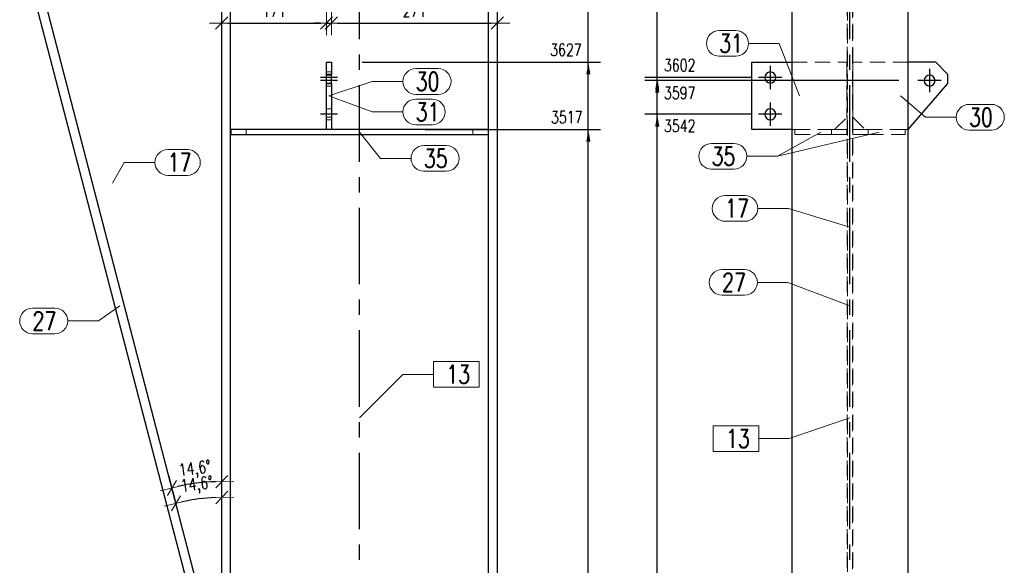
# Model space of a CAD drawing. Header units: millimetres. Extents: x 3515 to 4529, y 13642 to 14292.
# Tile 46 of 96: x 3939 to 4099, y 13827 to 13916. Entities that reach past the tile are written whole.
import ezdxf

# ---------------------------------------------------------------- set-up
doc = ezdxf.new("R2010")
doc.units = ezdxf.units.MM
doc.header["$LTSCALE"] = 10
doc.linetypes.add('HIDDEN', pattern=[0.375, 0.25, -0.125])
doc.linetypes.add('MITTE', pattern=[2, 1.25, -0.25, 0.25, -0.25])
doc.layers.get('Defpoints').update_dxf_attribs({"color": 1})
for name, color, linetype, lineweight in [('PS_DIM', 4, 'Continuous', 13), ('PS_Hidden', 2, 'HIDDEN', 9), ('PS_Pos', 1, 'Continuous', 15), ('PS_SOLID', 7, 'Continuous', 30)]:
    doc.layers.add(name, color=color, linetype=linetype, lineweight=lineweight)
doc.layers.add('PS_MID', color=5, linetype='MITTE')
doc.layers.add('PS_SHAPE', color=3, linetype='Continuous')
doc.styles.add('simplex', font='simplex.shx', dxfattribs={"width": 0.75})
doc.dimstyles.new('1_10_GŁ_DS1-LS10', dxfattribs={"dimtxt": 2, "dimasz": 2, "dimexe": 2, "dimexo": 5, "dimgap": 1, "dimtad": 1, "dimjust": 4, "dimdec": 0, "dimlfac": 10, "dimtxsty": 'simplex', "dimblk1": 'NONE', "dimsah": 1, "dimcen": 2, "dimclrd": 256, "dimclre": 256, "dimclrt": 3, "dimadec": 1, "dimazin": 0, "dimtfac": 1, "dimtdec": 0, "dimtmove": 2, "dimatfit": 3, "dimfxl": 1, "dimarcsym": 0})
doc.dimstyles.new('1_10_PRZ', dxfattribs={"dimtxt": 2, "dimasz": 1, "dimexe": 2, "dimexo": 5, "dimgap": 1, "dimtad": 1, "dimdec": 0, "dimlfac": 10, "dimtxsty": 'simplex', "dimblk": 'dimznak', "dimcen": 2, "dimse1": 1, "dimse2": 1, "dimclrt": 3, "dimadec": 1, "dimazin": 0, "dimtfac": 1, "dimtdec": 0, "dimtix": 1, "dimtmove": 2, "dimatfit": 3, "dimldrblk": 'dim-grot', "dimfxl": 1, "dimarcsym": 0})

# ---------------------------------------------------------------- blocks, each defined once
blk = doc.blocks.new('dimznak')
at = {"color": 0}
for points in [[(0, 2), (0, -2)], [(-2, 0), (2, 0)]]:
    blk.add_lwpolyline(points, dxfattribs=at)
at = {"color": 2}
blk.add_lwpolyline([(1, 1), (-1, -1)], dxfattribs=at)
blk = doc.blocks.new('*D39')
at = {"layer": 'Defpoints', "color": 0, "transparency": 16777216}
for p in [(3988.78, 13915.76), (3988.78, 13909.37), (3971.68, 13906.63)]:
    blk.add_point(p, dxfattribs=at)
at = {"layer": 'PS_DIM', "color": 0, "lineweight": -2, "transparency": 16777216}
blk.add_line((3972.68, 13915.76), (3987.78, 13915.76), dxfattribs=at)
at = {"layer": 'PS_DIM', "color": 0, "lineweight": -2, "transparency": 16777216, "rotation": 180}
blk.add_blockref('dimznak', (3971.68, 13915.76), dxfattribs=at)
at = {"layer": 'PS_DIM', "color": 0, "lineweight": -2, "transparency": 16777216}
blk.add_blockref('dimznak', (3988.78, 13915.76), dxfattribs=at)
at = {"layer": 'PS_DIM', "color": 3, "transparency": 16777216, "insert": (3980.23, 13917.76), "char_height": 2, "attachment_point": 5, "style": 'simplex'}
blk.add_mtext('171', dxfattribs=at)
blk = doc.blocks.new('dim-grot')
blk.add_hatch(color=256).paths.add_polyline_path([(0, 0), (-2, 0.5), (-2, -0.5)])
blk.add_lwpolyline([(0, 0), (-2, 0.5), (-2, -0.5), (0, 0)])
blk = doc.blocks.new('*D40')
at = {"layer": 'Defpoints', "color": 0, "transparency": 16777216}
for p in [(3989.58, 13915.76), (3988.78, 13909.37), (3989.58, 13909.37)]:
    blk.add_point(p, dxfattribs=at)
at = {"layer": 'PS_DIM', "color": 0, "lineweight": -2, "transparency": 16777216}
for p, q in [((3987.78, 13915.76), (3986.78, 13915.76)), ((3988.78, 13915.76), (3989.58, 13915.76)), ((3990.58, 13915.76), (3991.58, 13915.76))]:
    blk.add_line(p, q, dxfattribs=at)
blk.add_blockref('dimznak', (3988.78, 13915.76), dxfattribs=at)
at = {"layer": 'PS_DIM', "color": 0, "lineweight": -2, "transparency": 16777216, "rotation": 180}
blk.add_blockref('dimznak', (3989.58, 13915.76), dxfattribs=at)
at = {"layer": 'PS_DIM', "color": 3, "transparency": 16777216, "insert": (3989.18, 13919.46), "char_height": 2, "attachment_point": 5, "style": 'simplex'}
blk.add_mtext('8', dxfattribs=at)
blk = doc.blocks.new('*D41')
at = {"layer": 'Defpoints', "color": 0, "transparency": 16777216}
for p in [(4016.68, 13915.76), (4016.68, 13912.79), (3989.58, 13909.37)]:
    blk.add_point(p, dxfattribs=at)
at = {"layer": 'PS_DIM', "color": 0, "lineweight": -2, "transparency": 16777216}
blk.add_line((3990.58, 13915.76), (4015.68, 13915.76), dxfattribs=at)
at = {"layer": 'PS_DIM', "color": 0, "lineweight": -2, "transparency": 16777216, "rotation": 180}
blk.add_blockref('dimznak', (3989.58, 13915.76), dxfattribs=at)
at = {"layer": 'PS_DIM', "color": 0, "lineweight": -2, "transparency": 16777216}
blk.add_blockref('dimznak', (4016.68, 13915.76), dxfattribs=at)
at = {"layer": 'PS_DIM', "color": 3, "transparency": 16777216, "insert": (4003.13, 13917.76), "char_height": 2, "attachment_point": 5, "style": 'simplex'}
blk.add_mtext('271', dxfattribs=at)
blk = doc.blocks.new('*D50')
at = {"layer": 'Defpoints', "color": 0, "transparency": 16777216}
for p in [(4015.94, 13987.18), (3971.68, 13947.4), (3962.29, 13932.38), (3940.08, 13918.99), (3971.68, 13793.12)]:
    blk.add_point(p, dxfattribs=at)
at = {"layer": 'PS_DIM', "color": 0, "lineweight": -2, "transparency": 16777216}
blk.add_arc((3971.68, 13947.4), 17.71, 225.1889, 266.7651, dxfattribs=at)
for p, rotation in [((3958.51, 13935.56), 133.5714248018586), ((3971.68, 13929.68), 358.3825738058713)]:
    blk.add_blockref('dimznak', p, dxfattribs=dict(at, rotation=rotation))
at = {"layer": 'PS_DIM', "color": 3, "transparency": 16777216, "insert": (3965.36, 13933.22), "char_height": 2, "attachment_point": 5, "rotation": 335.977, "style": 'simplex'}
blk.add_mtext('48,0°', dxfattribs=at)
blk = doc.blocks.new('*D51')
at = {"layer": 'Defpoints', "color": 0, "transparency": 16777216}
for p in [(3971.68, 13947.4), (3942.58, 13920.35), (3968.95, 13840.78), (3968.93, 13819.23), (3971.68, 13793.12)]:
    blk.add_point(p, dxfattribs=at)
at = {"layer": 'PS_DIM', "color": 0, "lineweight": -2, "transparency": 16777216}
blk.add_arc((3971.68, 13808.67), 32.23, 91.7777, 102.8268, dxfattribs=at)
for p, rotation in [((3971.68, 13840.9), 0.88886466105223), ((3963.56, 13839.86), 193.7156369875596)]:
    blk.add_blockref('dimznak', p, dxfattribs=dict(at, rotation=rotation))
at = {"layer": 'PS_DIM', "color": 3, "transparency": 16777216, "insert": (3967.31, 13842.81), "char_height": 2, "attachment_point": 5, "rotation": 7.3023, "style": 'simplex'}
blk.add_mtext('14,6°', dxfattribs=at)
blk = doc.blocks.new('*D69')
at = {"layer": 'Defpoints', "color": 0, "transparency": 16777216}
for p in [(4016.68, 13987.85), (4016.68, 13969.42), (4023.68, 13968.67), (4019.8, 13963.55), (4016.68, 13778.12)]:
    blk.add_point(p, dxfattribs=at)
at = {"layer": 'PS_DIM', "color": 0, "lineweight": -2, "transparency": 16777216}
blk.add_arc((4016.68, 13969.42), 6.65, 278.626, 345.282, dxfattribs=at)
for p, rotation in [((4023.29, 13968.72), 79.59501626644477), ((4016.68, 13962.77), 184.3129809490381)]:
    blk.add_blockref('dimznak', p, dxfattribs=dict(at, rotation=rotation))
at = {"layer": 'PS_DIM', "color": 3, "transparency": 16777216, "insert": (4019.66, 13966.11), "char_height": 2, "attachment_point": 5, "rotation": 41.954, "style": 'simplex'}
blk.add_mtext('83,9°', dxfattribs=at)
blk = doc.blocks.new('*D96')
at = {"layer": 'Defpoints', "color": 0, "transparency": 16777216}
for p in [(3971.68, 13947.4), (3942.58, 13920.35), (3969.17, 13838.2), (3968.93, 13819.23), (3971.68, 13793.12)]:
    blk.add_point(p, dxfattribs=at)
at = {"layer": 'PS_DIM', "color": 0, "lineweight": -2, "transparency": 16777216}
blk.add_arc((3971.68, 13808.67), 29.64, 91.9328, 102.6717, dxfattribs=at)
for p, rotation in [((3964.21, 13837.35), 193.6380783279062), ((3971.68, 13838.31), 0.966423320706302)]:
    blk.add_blockref('dimznak', p, dxfattribs=dict(at, rotation=rotation))
at = {"layer": 'PS_DIM', "color": 3, "transparency": 16777216, "insert": (3967.64, 13840.24), "char_height": 2, "attachment_point": 5, "rotation": 7.3023, "style": 'simplex'}
blk.add_mtext('14,6°', dxfattribs=at)
blk = doc.blocks.new('*D97')
at = {"layer": 'Defpoints', "color": 0, "transparency": 16777216}
for p in [(4015.94, 13987.18), (3971.68, 13947.4), (3962.03, 13931.97), (3940.08, 13918.99), (3971.68, 13793.12)]:
    blk.add_point(p, dxfattribs=at)
at = {"layer": 'PS_DIM', "color": 0, "lineweight": -2, "transparency": 16777216}
blk.add_arc((3971.68, 13947.4), 18.2, 225.1032, 266.8508, dxfattribs=at)
for p, rotation in [((3958.15, 13935.23), 133.5286171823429), ((3971.68, 13929.2), 358.4253814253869)]:
    blk.add_blockref('dimznak', p, dxfattribs=dict(at, rotation=rotation))
at = {"layer": 'PS_DIM', "color": 3, "transparency": 16777216, "insert": (3965.17, 13932.78), "char_height": 2, "attachment_point": 5, "rotation": 335.977, "style": 'simplex'}
blk.add_mtext('48,0°', dxfattribs=at)
blk = doc.blocks.new('*D120')
at = {"layer": 'Defpoints', "color": 0, "transparency": 16777216}
for p in [(3999.88, 13898.37), (4031.51, 13898.37), (4016.68, 13714.81)]:
    blk.add_point(p, dxfattribs=at)
at = {"layer": 'PS_DIM', "lineweight": -2, "transparency": 16777216}
for p, q in [((4004.88, 13898.37), (4033.51, 13898.37)), ((4031.51, 13714.81), (4031.51, 13896.37)), ((4021.68, 13714.81), (4033.51, 13714.81))]:
    blk.add_line(p, q, dxfattribs=at)
at = {"layer": 'PS_DIM', "transparency": 16777216}
blk.add_solid([(4031.18, 13896.37), (4031.85, 13896.37), (4031.51, 13898.37)], dxfattribs=at)
at = {"layer": 'PS_DIM', "color": 3, "transparency": 16777216, "insert": (4027.99, 13900.39), "char_height": 2, "attachment_point": 5, "rotation": 0.0573, "style": 'simplex'}
blk.add_mtext('3517', dxfattribs=at)
blk = doc.blocks.new('_None')
blk = doc.blocks.new('*D121')
at = {"layer": 'Defpoints', "color": 0, "transparency": 16777216}
for p in [(3989.58, 13909.37), (4031.51, 13909.37), (4016.68, 13714.81)]:
    blk.add_point(p, dxfattribs=at)
at = {"layer": 'PS_DIM', "lineweight": -2, "transparency": 16777216}
for p, q in [((3994.58, 13909.37), (4033.51, 13909.37)), ((4031.51, 13714.81), (4031.51, 13907.37)), ((4021.68, 13714.81), (4033.51, 13714.81))]:
    blk.add_line(p, q, dxfattribs=at)
at = {"layer": 'PS_DIM', "transparency": 16777216}
blk.add_solid([(4031.18, 13907.37), (4031.85, 13907.37), (4031.51, 13909.37)], dxfattribs=at)
at = {"layer": 'PS_DIM', "color": 3, "transparency": 16777216, "insert": (4027.85, 13911.39), "char_height": 2, "attachment_point": 5, "rotation": 0.0573, "style": 'simplex'}
blk.add_mtext('3627', dxfattribs=at)
blk = doc.blocks.new('*D122')
at = {"layer": 'Defpoints', "color": 0, "transparency": 16777216}
for p in [(4016.68, 13987.52), (4031.51, 13987.52), (4016.68, 13714.81)]:
    blk.add_point(p, dxfattribs=at)
at = {"layer": 'PS_DIM', "lineweight": -2, "transparency": 16777216}
for p, q in [((4021.68, 13987.52), (4033.51, 13987.52)), ((4031.51, 13714.81), (4031.51, 13985.52)), ((4021.68, 13714.81), (4033.51, 13714.81))]:
    blk.add_line(p, q, dxfattribs=at)
at = {"layer": 'PS_DIM', "transparency": 16777216}
blk.add_solid([(4031.18, 13985.52), (4031.85, 13985.52), (4031.51, 13987.52)], dxfattribs=at)
at = {"layer": 'PS_DIM', "color": 3, "transparency": 16777216, "insert": (4027.89, 13985.58), "char_height": 2, "attachment_point": 5, "rotation": 0.0573, "style": 'simplex'}
blk.add_mtext('4409', dxfattribs=at)
blk = doc.blocks.new('*D123')
at = {"layer": 'Defpoints', "color": 0, "transparency": 16777216}
for p in [(4016.68, 13987.85), (4031.51, 13987.85), (4016.68, 13714.81)]:
    blk.add_point(p, dxfattribs=at)
at = {"layer": 'PS_DIM', "lineweight": -2, "transparency": 16777216}
for p, q in [((4021.68, 13987.85), (4033.51, 13987.85)), ((4031.51, 13714.81), (4031.51, 13985.85)), ((4021.68, 13714.81), (4033.51, 13714.81))]:
    blk.add_line(p, q, dxfattribs=at)
at = {"layer": 'PS_DIM', "transparency": 16777216}
blk.add_solid([(4031.18, 13985.85), (4031.85, 13985.85), (4031.51, 13987.85)], dxfattribs=at)
at = {"layer": 'PS_DIM', "color": 3, "transparency": 16777216, "insert": (4036.61, 13987.76), "char_height": 2, "attachment_point": 5, "rotation": 0.0573, "style": 'simplex'}
blk.add_mtext('4412', dxfattribs=at)
blk = doc.blocks.new('*D124')
at = {"layer": 'Defpoints', "color": 0, "transparency": 16777216}
for p in [(4014.6, 13988.67), (4031.51, 13988.67), (4016.68, 13714.81)]:
    blk.add_point(p, dxfattribs=at)
at = {"layer": 'PS_DIM', "lineweight": -2, "transparency": 16777216}
for p, q in [((4019.6, 13988.67), (4033.51, 13988.67)), ((4031.51, 13714.81), (4031.51, 13986.67)), ((4021.68, 13714.81), (4033.51, 13714.81))]:
    blk.add_line(p, q, dxfattribs=at)
at = {"layer": 'PS_DIM', "transparency": 16777216}
blk.add_solid([(4031.18, 13986.67), (4031.85, 13986.67), (4031.51, 13988.67)], dxfattribs=at)
at = {"layer": 'PS_DIM', "color": 3, "transparency": 16777216, "insert": (4027.85, 13990.69), "char_height": 2, "attachment_point": 5, "rotation": 0.0573, "style": 'simplex'}
blk.add_mtext('4420', dxfattribs=at)
blk = doc.blocks.new('*D131')
at = {"layer": 'Defpoints', "color": 0, "transparency": 16777216}
for p in [(4042.75, 13900.87), (4063.1, 13900.87), (4083.7, 13714.81)]:
    blk.add_point(p, dxfattribs=at)
at = {"layer": 'PS_DIM', "lineweight": -2, "transparency": 16777216}
for p, q in [((4058.1, 13900.87), (4040.75, 13900.87)), ((4042.75, 13714.81), (4042.75, 13898.87)), ((4078.7, 13714.81), (4040.75, 13714.81))]:
    blk.add_line(p, q, dxfattribs=at)
at = {"layer": 'PS_DIM', "transparency": 16777216}
blk.add_solid([(4042.42, 13898.87), (4043.09, 13898.87), (4042.75, 13900.87)], dxfattribs=at)
at = {"layer": 'PS_DIM', "color": 3, "transparency": 16777216, "insert": (4046.42, 13898.98), "char_height": 2, "attachment_point": 5, "rotation": 0.0573, "style": 'simplex'}
blk.add_mtext('3542', dxfattribs=at)
blk = doc.blocks.new('*D132')
at = {"layer": 'Defpoints', "color": 0, "transparency": 16777216}
for p in [(4042.75, 13906.37), (4087.2, 13906.37), (4083.7, 13714.81)]:
    blk.add_point(p, dxfattribs=at)
at = {"layer": 'PS_DIM', "lineweight": -2, "transparency": 16777216}
for p, q in [((4082.2, 13906.37), (4040.75, 13906.37)), ((4042.75, 13714.81), (4042.75, 13904.37)), ((4078.7, 13714.81), (4040.75, 13714.81))]:
    blk.add_line(p, q, dxfattribs=at)
at = {"layer": 'PS_DIM', "transparency": 16777216}
blk.add_solid([(4042.42, 13904.37), (4043.09, 13904.37), (4042.75, 13906.37)], dxfattribs=at)
at = {"layer": 'PS_DIM', "color": 3, "transparency": 16777216, "insert": (4046.42, 13904.35), "char_height": 2, "attachment_point": 5, "rotation": 0.0573, "style": 'simplex'}
blk.add_mtext('3597', dxfattribs=at)
blk = doc.blocks.new('*D133')
at = {"layer": 'Defpoints', "color": 0, "transparency": 16777216}
for p in [(4042.75, 13906.87), (4063.1, 13906.87), (4083.7, 13714.81)]:
    blk.add_point(p, dxfattribs=at)
at = {"layer": 'PS_DIM', "lineweight": -2, "transparency": 16777216}
for p, q in [((4058.1, 13906.87), (4040.75, 13906.87)), ((4042.75, 13714.81), (4042.75, 13904.87)), ((4078.7, 13714.81), (4040.75, 13714.81))]:
    blk.add_line(p, q, dxfattribs=at)
at = {"layer": 'PS_DIM', "transparency": 16777216}
blk.add_solid([(4042.42, 13904.87), (4043.09, 13904.87), (4042.75, 13906.87)], dxfattribs=at)
at = {"layer": 'PS_DIM', "color": 3, "transparency": 16777216, "insert": (4046.42, 13908.89), "char_height": 2, "attachment_point": 5, "rotation": 0.0573, "style": 'simplex'}
blk.add_mtext('3602', dxfattribs=at)
blk = doc.blocks.new('*D134')
at = {"layer": 'Defpoints', "color": 0, "transparency": 16777216}
for p in [(4042.75, 13988.67), (4085.2, 13988.67), (4083.7, 13714.81)]:
    blk.add_point(p, dxfattribs=at)
at = {"layer": 'PS_DIM', "lineweight": -2, "transparency": 16777216}
for p, q in [((4080.2, 13988.67), (4040.75, 13988.67)), ((4042.75, 13714.81), (4042.75, 13986.67)), ((4078.7, 13714.81), (4040.75, 13714.81))]:
    blk.add_line(p, q, dxfattribs=at)
at = {"layer": 'PS_DIM', "transparency": 16777216}
blk.add_solid([(4042.42, 13986.67), (4043.09, 13986.67), (4042.75, 13988.67)], dxfattribs=at)
at = {"layer": 'PS_DIM', "color": 3, "transparency": 16777216, "insert": (4046.42, 13990.69), "char_height": 2, "attachment_point": 5, "rotation": 0.0573, "style": 'simplex'}
blk.add_mtext('4420', dxfattribs=at)
blk = doc.blocks.new('*X345')
at = {"layer": 'PS_Hidden', "color": 2, "linetype": 'HIDDEN'}
for p, q in [((3988.78, 13907.77), (3989.58, 13907.77)), ((3988.78, 13907.27), (3989.58, 13907.27)), ((3988.78, 13905.97), (3989.58, 13905.97)), ((3988.78, 13905.47), (3989.58, 13905.47)), ((3988.78, 13901.77), (3989.58, 13901.77)), ((3989.58, 13900.37), (3988.78, 13900.37)), ((3988.78, 13899.97), (3989.58, 13899.97)), ((3975.68, 13897.57), (3975.68, 13898.37)), ((4012.68, 13898.37), (4012.68, 13897.57))]:
    blk.add_line(p, q, dxfattribs=at)
at = {"layer": 'PS_MID', "color": 5, "linetype": 'MITTE'}
for p, q in [((3994.18, 13793.12), (3994.18, 13992.85)), ((3990.58, 13906.87), (3987.78, 13906.87)), ((3990.58, 13906.37), (3987.78, 13906.37)), ((3990.58, 13900.87), (3987.78, 13900.87))]:
    blk.add_line(p, q, dxfattribs=at)
at = {"layer": 'PS_SOLID', "color": 7, "linetype": 'Continuous'}
for p, q in [((4016.68, 13793.12), (4016.68, 13987.85)), ((4015.22, 13793.12), (4015.22, 13986.54)), ((3971.68, 13793.12), (3971.68, 13947.4)), ((3973.14, 13793.12), (3973.14, 13948.71)), ((3967.48, 13818.85), (3941.14, 13919.94)), ((3968.93, 13819.23), (3942.58, 13920.35)), ((3988.78, 13909.37), (3989.58, 13909.37)), ((3988.78, 13907.37), (3988.78, 13909.37)), ((3989.58, 13909.37), (3989.58, 13907.37)), ((3989.58, 13907.37), (3988.78, 13907.37)), ((3988.78, 13905.87), (3988.78, 13907.37)), ((3989.58, 13905.87), (3989.58, 13907.37)), ((3988.78, 13898.37), (3988.78, 13905.87)), ((3988.78, 13905.87), (3989.58, 13905.87)), ((3989.58, 13905.87), (3989.58, 13898.37)), ((3973.18, 13898.37), (3973.18, 13897.57)), ((3988.78, 13898.37), (3973.18, 13898.37)), ((3973.18, 13897.57), (4015.18, 13897.57)), ((3989.58, 13898.37), (3988.78, 13898.37)), ((4015.18, 13898.37), (3989.58, 13898.37)), ((4015.18, 13898.37), (4015.18, 13897.57))]:
    blk.add_line(p, q, dxfattribs=at)
blk = doc.blocks.new('*X346')
at = {"color": 1}
for p, q in [((4013.67, 13860.5), (4006.25, 13860.5)), ((4006.25, 13860.5), (4006.25, 13856.3)), ((4013.67, 13856.3), (4013.67, 13860.5)), ((3994.18, 13851.33), (4001.25, 13858.4)), ((4001.25, 13858.4), (4006.25, 13858.4)), ((4006.25, 13856.3), (4013.67, 13856.3))]:
    blk.add_line(p, q, dxfattribs=at)
at = {"color": 30, "style": 'simplex', "width": 0.75}
blk.add_text('13', height=3, dxfattribs=at).set_placement((4008.35, 13856.9))
blk = doc.blocks.new('*X350')
at = {"color": 1}
for p, q in [((3940.81, 13869.23), (3944.45, 13869.23)), ((3955.03, 13869.6), (3951.55, 13867.13)), ((3946.55, 13867.13), (3951.55, 13867.13)), ((3940.81, 13865.03), (3944.45, 13865.03))]:
    blk.add_line(p, q, dxfattribs=at)
for centre, start, end in [((3940.81, 13867.13), 90, 270), ((3944.45, 13867.13), 270, 90)]:
    blk.add_arc(centre, 2.1, start, end, dxfattribs=at)
at = {"color": 2, "style": 'simplex', "width": 0.75}
blk.add_text('27', height=3, dxfattribs=at).set_placement((3940.81, 13865.63))
blk = doc.blocks.new('*X356')
at = {"color": 1}
for p, q in [((3989.18, 13903.87), (3996.25, 13901.25)), ((4003.35, 13903.35), (4006.03, 13903.35)), ((3996.25, 13901.25), (4001.25, 13901.25)), ((4003.35, 13899.15), (4006.03, 13899.15))]:
    blk.add_line(p, q, dxfattribs=at)
for centre, start, end in [((4003.35, 13901.25), 90, 270), ((4006.03, 13901.25), 270, 90)]:
    blk.add_arc(centre, 2.1, start, end, dxfattribs=at)
at = {"color": 2, "style": 'simplex', "width": 0.75}
blk.add_text('31', height=3, dxfattribs=at).set_placement((4003.35, 13899.75))
blk = doc.blocks.new('*X357')
at = {"color": 1}
for p, q in [((4003.35, 13908.32), (4007, 13908.32)), ((3989.18, 13903.87), (3996.25, 13906.22)), ((3996.25, 13906.22), (4001.25, 13906.22)), ((4003.35, 13904.12), (4007, 13904.12))]:
    blk.add_line(p, q, dxfattribs=at)
for centre, start, end in [((4003.35, 13906.22), 90, 270), ((4007, 13906.22), 270, 90)]:
    blk.add_arc(centre, 2.1, start, end, dxfattribs=at)
at = {"color": 2, "style": 'simplex', "width": 0.75}
blk.add_text('30', height=3, dxfattribs=at).set_placement((4003.35, 13904.72))
blk = doc.blocks.new('*X358')
at = {"color": 1}
for p, q in [((3994.18, 13897.97), (3997.58, 13893.67)), ((4004.68, 13895.77), (4008.32, 13895.77)), ((3997.58, 13893.67), (4002.58, 13893.67)), ((4004.68, 13891.57), (4008.32, 13891.57))]:
    blk.add_line(p, q, dxfattribs=at)
for centre, start, end in [((4004.68, 13893.67), 90, 270), ((4008.32, 13893.67), 270, 90)]:
    blk.add_arc(centre, 2.1, start, end, dxfattribs=at)
at = {"color": 2, "style": 'simplex', "width": 0.75}
blk.add_text('35', height=3, dxfattribs=at).set_placement((4004.68, 13892.17))
blk = doc.blocks.new('*X359')
at = {"color": 1}
for p, q in [((3994.18, 13897.97), (3997.58, 13893.67)), ((4004.68, 13895.77), (4008.32, 13895.77)), ((3997.58, 13893.67), (4002.58, 13893.67)), ((4004.68, 13891.57), (4008.32, 13891.57))]:
    blk.add_line(p, q, dxfattribs=at)
for centre, start, end in [((4004.68, 13893.67), 90, 270), ((4008.32, 13893.67), 270, 90)]:
    blk.add_arc(centre, 2.1, start, end, dxfattribs=at)
at = {"color": 2, "style": 'simplex', "width": 0.75}
blk.add_text('35', height=3, dxfattribs=at).set_placement((4004.68, 13892.17))
blk = doc.blocks.new('*X360')
at = {"color": 1}
for p, q in [((3962.88, 13895.1), (3966.09, 13895.1)), ((3953.86, 13889.61), (3955.78, 13893)), ((3955.78, 13893), (3960.78, 13893)), ((3962.88, 13890.9), (3966.09, 13890.9))]:
    blk.add_line(p, q, dxfattribs=at)
for centre, start, end in [((3962.88, 13893), 90, 270), ((3966.09, 13893), 270, 90)]:
    blk.add_arc(centre, 2.1, start, end, dxfattribs=at)
at = {"color": 2, "style": 'simplex', "width": 0.75}
blk.add_text('17', height=3, dxfattribs=at).set_placement((3962.88, 13891.5))
blk = doc.blocks.new('*X361')
at = {"layer": 'PS_Hidden', "color": 2, "linetype": 'HIDDEN'}
for p, q in [((4073.73, 13793.12), (4073.73, 13948.71)), ((4074.67, 13793.12), (4074.67, 13948.71)), ((4073.8, 13918.65), (4073.8, 13819.12)), ((4074.6, 13819.12), (4074.6, 13918.65)), ((4064.7, 13909.37), (4073.7, 13909.37)), ((4073.7, 13909.37), (4073.7, 13900.37)), ((4074.7, 13909.37), (4074.7, 13900.37)), ((4083.7, 13909.37), (4074.7, 13909.37)), ((4071.7, 13898.37), (4073.7, 13900.37)), ((4074.7, 13900.37), (4076.7, 13898.37)), ((4065.2, 13898.37), (4064.7, 13898.37)), ((4065.2, 13898.37), (4071.2, 13898.37)), ((4065.2, 13898.37), (4065.2, 13897.57)), ((4065.2, 13897.57), (4071.2, 13897.57)), ((4071.2, 13897.57), (4071.2, 13898.37)), ((4071.2, 13898.37), (4073.7, 13898.37)), ((4073.7, 13897.57), (4071.2, 13897.57)), ((4073.7, 13898.37), (4073.7, 13897.57)), ((4074.7, 13897.57), (4074.7, 13898.37)), ((4074.7, 13898.37), (4077.2, 13898.37)), ((4077.2, 13897.57), (4074.7, 13897.57)), ((4077.2, 13898.37), (4077.2, 13897.57)), ((4083.2, 13898.37), (4077.2, 13898.37)), ((4077.2, 13897.57), (4083.2, 13897.57)), ((4083.2, 13898.37), (4083.2, 13897.57)), ((4083.2, 13898.37), (4083.7, 13898.37))]:
    blk.add_line(p, q, dxfattribs=at)
at = {"layer": 'PS_MID', "color": 5, "linetype": 'MITTE'}
for p, q in [((4074.2, 13793.12), (4074.2, 13992.85)), ((4061.2, 13908.77), (4061.2, 13904.97)), ((4087.2, 13908.27), (4087.2, 13904.47)), ((4063.1, 13906.87), (4059.3, 13906.87)), ((4089.1, 13906.37), (4085.3, 13906.37)), ((4061.2, 13902.77), (4061.2, 13898.97)), ((4063.1, 13900.87), (4059.3, 13900.87))]:
    blk.add_line(p, q, dxfattribs=at)
at = {"layer": 'PS_SOLID', "color": 7, "linetype": 'Continuous'}
for p, q in [((4064.7, 13918.99), (4064.7, 13818.85)), ((4083.7, 13818.85), (4083.7, 13918.99)), ((4058.2, 13909.37), (4064.7, 13909.37)), ((4058.2, 13898.37), (4058.2, 13909.37)), ((4088.2, 13909.37), (4083.7, 13909.37)), ((4090.2, 13907.37), (4088.2, 13909.37)), ((4090.2, 13905.87), (4090.2, 13907.37)), ((4083.7, 13898.37), (4090.2, 13905.87)), ((4064.7, 13898.37), (4058.2, 13898.37))]:
    blk.add_line(p, q, dxfattribs=at)
at = {"layer": 'PS_SOLID', "color": 7, "extrusion": (0, 0, -1)}
for centre in [(-4061.2, 13906.87), (-4087.2, 13906.37), (-4061.2, 13900.87)]:
    blk.add_circle(centre, 0.9, dxfattribs=at)
blk = doc.blocks.new('*X362')
at = {"color": 1}
for p, q in [((4074.2, 13851.33), (4064.31, 13847.93)), ((4059.31, 13850.03), (4051.89, 13850.03)), ((4051.89, 13850.03), (4051.89, 13845.83)), ((4059.31, 13845.83), (4059.31, 13850.03)), ((4059.31, 13847.93), (4064.31, 13847.93)), ((4051.89, 13845.83), (4059.31, 13845.83))]:
    blk.add_line(p, q, dxfattribs=at)
at = {"color": 30, "style": 'simplex', "width": 0.75}
blk.add_text('13', height=3, dxfattribs=at).set_placement((4053.99, 13846.43))
blk = doc.blocks.new('*X363')
at = {"color": 1}
for p, q in [((4053.35, 13875.53), (4056.99, 13875.53)), ((4059.09, 13873.43), (4064.09, 13873.43)), ((4074.2, 13869.6), (4064.09, 13873.43)), ((4053.35, 13871.33), (4056.99, 13871.33))]:
    blk.add_line(p, q, dxfattribs=at)
for centre, start, end in [((4053.35, 13873.43), 90, 270), ((4056.99, 13873.43), 270, 90)]:
    blk.add_arc(centre, 2.1, start, end, dxfattribs=at)
at = {"color": 2, "style": 'simplex', "width": 0.75}
blk.add_text('27', height=3, dxfattribs=at).set_placement((4053.35, 13871.93))
blk = doc.blocks.new('*X365')
at = {"color": 1}
for p, q in [((4053.84, 13887.6), (4057.06, 13887.6)), ((4059.16, 13885.5), (4064.16, 13885.5)), ((4074.2, 13882.43), (4064.16, 13885.5)), ((4053.84, 13883.4), (4057.06, 13883.4))]:
    blk.add_line(p, q, dxfattribs=at)
for centre, start, end in [((4053.84, 13885.5), 90, 270), ((4057.06, 13885.5), 270, 90)]:
    blk.add_arc(centre, 2.1, start, end, dxfattribs=at)
at = {"color": 2, "style": 'simplex', "width": 0.75}
blk.add_text('17', height=3, dxfattribs=at).set_placement((4053.84, 13884))
blk = doc.blocks.new('*X373')
at = {"color": 1}
for p, q in [((4078.95, 13897.97), (4062.38, 13894.01)), ((4051.63, 13896.11), (4055.28, 13896.11)), ((4057.38, 13894.01), (4062.38, 13894.01)), ((4051.63, 13891.91), (4055.28, 13891.91))]:
    blk.add_line(p, q, dxfattribs=at)
for centre, start, end in [((4051.63, 13894.01), 90, 270), ((4055.28, 13894.01), 270, 90)]:
    blk.add_arc(centre, 2.1, start, end, dxfattribs=at)
at = {"color": 2, "style": 'simplex', "width": 0.75}
blk.add_text('35', height=3, dxfattribs=at).set_placement((4051.63, 13892.51))
blk = doc.blocks.new('*X374')
at = {"color": 1}
for p, q in [((4069.45, 13897.97), (4062.38, 13894.01)), ((4051.63, 13896.11), (4055.28, 13896.11)), ((4057.38, 13894.01), (4062.38, 13894.01)), ((4051.63, 13891.91), (4055.28, 13891.91))]:
    blk.add_line(p, q, dxfattribs=at)
for centre, start, end in [((4051.63, 13894.01), 90, 270), ((4055.28, 13894.01), 270, 90)]:
    blk.add_arc(centre, 2.1, start, end, dxfattribs=at)
at = {"color": 2, "style": 'simplex', "width": 0.75}
blk.add_text('35', height=3, dxfattribs=at).set_placement((4051.63, 13892.51))
blk = doc.blocks.new('*X375')
at = {"color": 1}
for p, q in [((4052.88, 13914.54), (4055.56, 13914.54)), ((4057.66, 13912.44), (4062.66, 13912.44)), ((4065.95, 13903.87), (4062.66, 13912.44)), ((4052.88, 13910.34), (4055.56, 13910.34))]:
    blk.add_line(p, q, dxfattribs=at)
for centre, start, end in [((4052.88, 13912.44), 90, 270), ((4055.56, 13912.44), 270, 90)]:
    blk.add_arc(centre, 2.1, start, end, dxfattribs=at)
at = {"color": 2, "style": 'simplex', "width": 0.75}
blk.add_text('31', height=3, dxfattribs=at).set_placement((4052.88, 13910.94))
blk = doc.blocks.new('*X376')
at = {"color": 1}
for p, q in [((4082.45, 13903.87), (4086.55, 13900.39)), ((4093.65, 13902.49), (4097.29, 13902.49)), ((4086.55, 13900.39), (4091.55, 13900.39)), ((4093.65, 13898.29), (4097.29, 13898.29))]:
    blk.add_line(p, q, dxfattribs=at)
for centre, start, end in [((4093.65, 13900.39), 90, 270), ((4097.29, 13900.39), 270, 90)]:
    blk.add_arc(centre, 2.1, start, end, dxfattribs=at)
at = {"color": 2, "style": 'simplex', "width": 0.75}
blk.add_text('30', height=3, dxfattribs=at).set_placement((4093.65, 13898.89))

msp = doc.modelspace()

# ---------------------------------------------------------------- block references
at = {"layer": 'PS_Pos'}
for name in ['*X375', '*X357', '*X356', '*X376', '*X358', '*X359', '*X373', '*X374', '*X360', '*X365', '*X363', '*X350', '*X346', '*X362']:
    msp.add_blockref(name, (0, 0), dxfattribs=at)
at = {"layer": 'PS_SHAPE', "color": 3}
for name in ['*X345', '*X361']:
    msp.add_blockref(name, (0, 0), dxfattribs=at)

# ---------------------------------------------------------------- dimensions: what is measured, and where the dimension line sits
at = {"layer": 'PS_DIM'}
for base, p1, p2, text, picture, middle in [((4031.51, 13988.67), (4016.68, 13714.81), (4014.6, 13988.67), '4420', '*D124', (4027.85, 13990.69)), ((4042.75, 13988.67), (4083.7, 13714.81), (4085.2, 13988.67), '4420', '*D134', (4046.42, 13990.69)), ((4031.51, 13987.85), (4016.68, 13714.81), (4016.68, 13987.85), '4412', '*D123', (4036.61, 13987.76)), ((4031.51, 13987.52), (4016.68, 13714.81), (4016.68, 13987.52), '4409', '*D122', (4027.89, 13985.58)), ((4031.51, 13909.37), (4016.68, 13714.81), (3989.58, 13909.37), '3627', '*D121', (4027.85, 13911.39)), ((4042.75, 13906.87), (4083.7, 13714.81), (4063.1, 13906.87), '3602', '*D133', (4046.42, 13908.89)), ((4042.75, 13906.37), (4083.7, 13714.81), (4087.2, 13906.37), '3597', '*D132', (4046.42, 13904.35)), ((4031.51, 13898.37), (4016.68, 13714.81), (3999.88, 13898.37), '3517', '*D120', (4027.99, 13900.39)), ((4042.75, 13900.87), (4083.7, 13714.81), (4063.1, 13900.87), '3542', '*D131', (4046.42, 13898.98))]:
    dim = msp.add_linear_dim(base=base, p1=p1, p2=p2, angle=90, text=text, dimstyle='1_10_GŁ_DS1-LS10', dxfattribs=at)
    dim.commit()
    dim.dimension.update_dxf_attribs({"geometry": picture, "text_midpoint": middle, "dimtype": 128, "text_rotation": 0.0573})
for base, line1, line2, picture, middle in [((4019.8, 13963.55), ((4016.68, 13778.12), (4016.68, 13987.85)), ((4023.68, 13968.67), (4016.68, 13969.42)), '*D69', (4019.66, 13966.11)), ((3962.29, 13932.38), ((3971.68, 13793.12), (3971.68, 13947.4)), ((3940.08, 13918.99), (4015.94, 13987.18)), '*D50', (3965.36, 13933.22)), ((3962.03, 13931.97), ((3971.68, 13793.12), (3971.68, 13947.4)), ((3940.08, 13918.99), (4015.94, 13987.18)), '*D97', (3965.17, 13932.78)), ((3968.95, 13840.78), ((3971.68, 13793.12), (3971.68, 13947.4)), ((3968.93, 13819.23), (3942.58, 13920.35)), '*D51', (3967.31, 13842.81)), ((3969.17, 13838.2), ((3971.68, 13793.12), (3971.68, 13947.4)), ((3968.93, 13819.23), (3942.58, 13920.35)), '*D96', (3967.64, 13840.24))]:
    dim = msp.add_angular_dim_2l(base=base, line1=line1, line2=line2, dimstyle='1_10_PRZ', dxfattribs=at)
    dim.commit()
    dim.dimension.update_dxf_attribs({"geometry": picture, "text_midpoint": middle})
dim = msp.add_linear_dim(base=(3989.58, 13915.76), p1=(3988.78, 13909.37), p2=(3989.58, 13909.37), dimstyle='1_10_PRZ', dxfattribs=at)
dim.commit()
dim.dimension.update_dxf_attribs({"geometry": '*D40', "text_midpoint": (3989.18, 13919.46), "dimtype": 128})
for base, p1, p2, picture, middle in [((3988.78, 13915.76), (3971.68, 13906.63), (3988.78, 13909.37), '*D39', (3980.23, 13917.76)), ((4016.68, 13915.76), (3989.58, 13909.37), (4016.68, 13912.79), '*D41', (4003.13, 13917.76))]:
    dim = msp.add_linear_dim(base=base, p1=p1, p2=p2, dimstyle='1_10_PRZ', dxfattribs=at)
    dim.commit()
    dim.dimension.update_dxf_attribs({"geometry": picture, "text_midpoint": middle})

doc.saveas('drawing.dxf')
